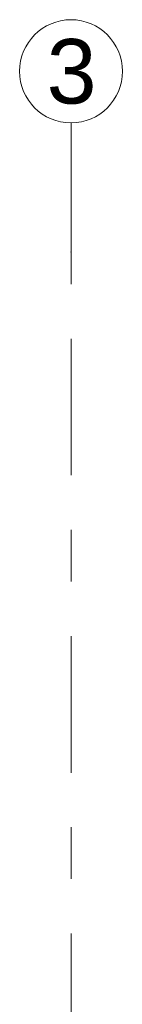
# Model space of a CAD drawing. Header units: metres. Extents: x -3.6 to 84.5, y -11 to 16.8.
# Tile 58 of 124: x 7.63 to 7.83, y 14.897 to 16.805. Entities that reach past the tile are written whole.
import ezdxf

# ---------------------------------------------------------------- set-up
doc = ezdxf.new("R2010")
doc.units = ezdxf.units.M
doc.header["$MEASUREMENT"] = 0
doc.linetypes.add('Strichlinie doppelt', pattern=[0.546806, 0.264583, -0.105833, 0.070556, -0.105833])
doc.layers.add('451 - Universal.Achsen Raster', color=7, linetype='Continuous')
doc.styles.add('ERSTELLTER_STIL_2', font='txt')

msp = doc.modelspace()

# ---------------------------------------------------------------- linework, layer by layer
at = {"layer": '451 - Universal.Achsen Raster', "color": 160, "linetype": 'Strichlinie doppelt', "lineweight": 9, "true_color": 0x3232ff}
for p, q in [((7.73, 16.355), (7.73, 16.605)), ((7.73, -10.585), (7.73, 16.355))]:
    msp.add_line(p, q, dxfattribs=at)
at = {"layer": '451 - Universal.Achsen Raster', "color": 160, "linetype": 'Continuous', "lineweight": 9, "true_color": 0x3232ff}
msp.add_circle((7.73, 16.705), 0.1, dxfattribs=at)
at = {"layer": '451 - Universal.Achsen Raster', "color": 160, "linetype": 'Strichlinie doppelt', "lineweight": 9, "true_color": 0x3232ff}
msp.add_point((7.73, 16.355), dxfattribs=at)
msp.add_point((7.73, 16.355), dxfattribs=at)

# ---------------------------------------------------------------- texts
at = {"layer": '451 - Universal.Achsen Raster', "color": 160, "lineweight": 9, "true_color": 0x3232ff, "insert": (7.6826, 16.7675), "char_height": 0.125, "attachment_point": 1, "style": 'ERSTELLTER_STIL_2'}
msp.add_mtext('\\A1;{\\pql;\\pt0;\\fArial|b0|i0|c0|p38;3}', dxfattribs=at)

doc.saveas('drawing.dxf')
